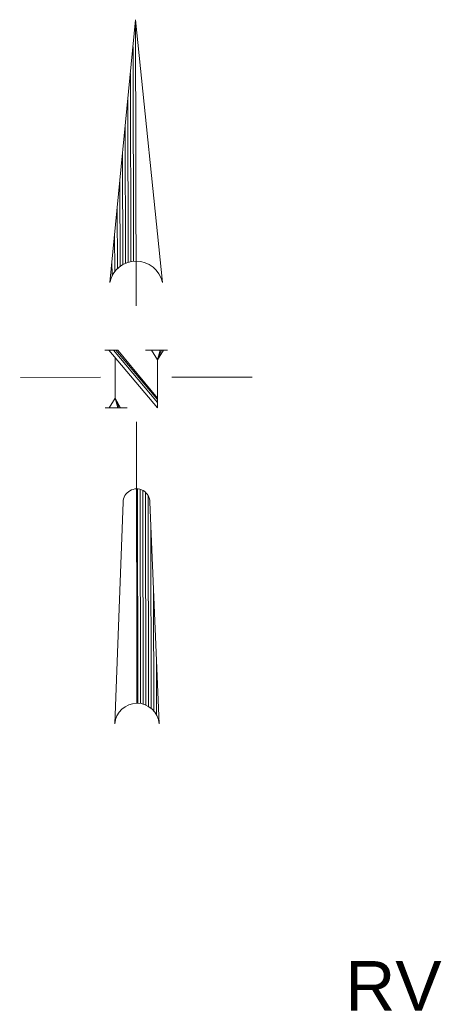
# Model space of a CAD drawing. Extents: x 6423319 to 6423678, y 5669680 to 5669855.
# Tile 17 of 29: x 6423347 to 6423355, y 5669780 to 5669800. Entities that reach past the tile are written whole.
import ezdxf
from ezdxf.enums import TextEntityAlignment as Align

# ---------------------------------------------------------------- set-up
doc = ezdxf.new("R2010")
doc.units = 0
doc.linetypes.add('$0$OTWORY$0$HIDDEN', pattern=[0.375, 0.25, -0.125])
doc.linetypes.add('PRZER3-1', pattern=[4, 3, -1])
doc.layers.get('0').update_dxf_attribs({"linetype": 'CONTINUOUS', "lineweight": 13})
doc.layers.add('GESKKL_O', color=7, linetype='PRZER3-1', lineweight=18, true_color=0x24bc24)
doc.layers.add('mapa 1', color=150, linetype='$0$OTWORY$0$HIDDEN', lineweight=40)
doc.layers.add('ramka', color=7, linetype='CONTINUOUS', lineweight=30)
doc.styles.add('GEO-INFO', font='arial.ttf')

# ---------------------------------------------------------------- blocks, each defined once
blk = doc.blocks.new('STRZPN')
at = {"color": 0, "linetype": 'ByBlock', "lineweight": -2}
for p, q in [((0, 118.5), (-4.41, 74.39)), ((0, 118.5), (4.41, 74.39)), ((0, 70.5), (0, 118.5)), ((-0.45, 77.99), (-0.45, 114)), ((-0.9, 109.5), (-0.9, 77.91)), ((-1.35, 77.79), (-1.35, 105)), ((-1.8, 100.5), (-1.8, 77.63)), ((-2.25, 77.4), (-2.25, 96)), ((-2.7, 91.5), (-2.7, 77.1)), ((-3.15, 76.71), (-3.15, 87)), ((-3.6, 82.5), (-3.6, 76.2)), ((-4.05, 75.47), (-4.05, 78)), ((-6, 58.5), (-19.5, 58.5)), ((6, 58.5), (19.5, 58.5)), ((0, 51), (0, 3.75)), ((0.15, 39.75), (0.15, 3.75)), ((0.6, 3.71), (0.6, 39.67)), ((1.05, 39.49), (1.05, 3.6)), ((1.5, 3.43), (1.5, 39.18)), ((1.95, 38.63), (1.95, 3.21)), ((-2.25, 37.5), (-3.74, 0.3)), ((2.25, 37.5), (3.74, 0.3)), ((2.4, 2.88), (2.4, 33.75)), ((2.85, 22.5), (2.85, 2.43)), ((3.3, 1.79), (3.3, 11.25))]:
    blk.add_line(p, q, dxfattribs=at)
at = {"color": 0, "linetype": 'ByBlock', "lineweight": -2, "flags": 128}
for points in [[(-5.27, 63.06), (-3.12, 63.06), (3.57, 54.99)], [(-4.59, 63.06), (3.57, 53.36), (3.57, 61.42), (4.59, 63.06)], [(-3.8, 63.06), (3.57, 54.24)], [(-3.46, 63.06), (3.57, 54.74)], [(1.53, 63.06), (5.27, 63.06)], [(2.55, 63.06), (3.57, 61.42), (4.03, 63.06)], [(3.57, 61.42), (4.25, 63.06)], [(-3.57, 61.8), (-3.57, 54.99), (-4.59, 53.36)], [(-3.57, 54.99), (-3.12, 53.36)], [(-2.89, 53.36), (-3.57, 54.99), (-2.66, 53.36)], [(-5.27, 53.36), (-1.53, 53.36)]]:
    blk.add_lwpolyline(points, dxfattribs=at)
at = {"color": 0, "linetype": 'ByBlock', "lineweight": -2}
for centre, radius, start, end in [((0, 73.5), 4.5, 11.4096, 168.5653), ((0, 37.5), 2.25, 0, 180.0003), ((0, 0), 3.75, 4.5883, 175.4116)]:
    blk.add_arc(centre, radius, start, end, dxfattribs=at)
blk = doc.blocks.new('m1')
at = {"layer": 'ramka', "color": 7, "linetype": 'Continuous', "lineweight": 13, "xscale": 0.1200000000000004, "yscale": 0.1200000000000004, "zscale": 0.1, "rotation": 0.1081239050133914}
blk.add_blockref('STRZPN', (-0.592, 38.121), dxfattribs=at)
at = {"layer": 'GESKKL_O', "color": 82, "linetype": 'Continuous', "lineweight": 0, "true_color": 0x24bc24, "style": 'GEO-INFO'}
blk.add_text('RV', height=1, dxfattribs=at).set_placement((4.584, 32.875), align=Align.MIDDLE)

msp = doc.modelspace()

# ---------------------------------------------------------------- block references
at = {"layer": 'mapa 1'}
msp.add_blockref('m1', (6423350, 5669747.5), dxfattribs=at)

doc.saveas('drawing.dxf')
